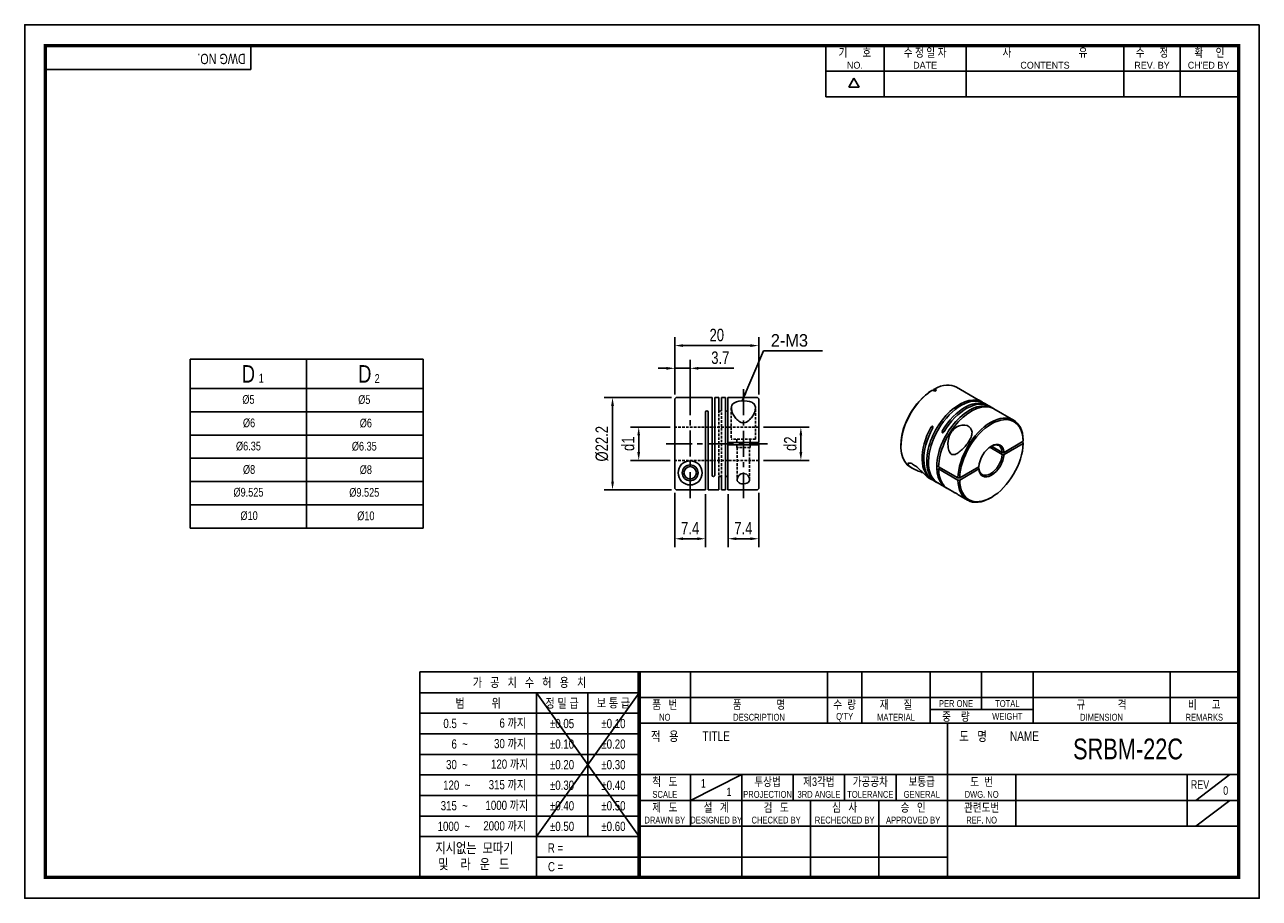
# Model space of a CAD drawing. Header units: millimetres. Extents: x 0 to 297, y 0 to 210.
import ezdxf
from ezdxf.enums import TextEntityAlignment as Align

# ---------------------------------------------------------------- set-up
doc = ezdxf.new("R2010")
doc.units = ezdxf.units.MM
doc.header["$LTSCALE"] = 5
for name, pattern in [('CENTER', [2, 1.25, -0.25, 0.25, -0.25]), ('CENTER2', [1.125, 0.75, -0.125, 0.125, -0.125]), ('DASHED', [0.75, 0.5, -0.25]), ('HIDDEN', [0.375, 0.25, -0.125]), ('HIDDEN2', [0.1875, 0.125, -0.0625]), ('PHANTOM2', [1.25, 0.625, -0.125, 0.125, -0.125, 0.125, -0.125])]:
    doc.linetypes.add(name, pattern=pattern)
doc.layers.get('0').update_dxf_attribs({"linetype": 'CONTINUOUS'})
doc.layers.get('Defpoints').update_dxf_attribs({"linetype": 'CONTINUOUS'})
for name, color, linetype in [('BM', 2, 'CONTINUOUS'), ('C', 1, 'CENTER2'), ('CT', 1, 'CENTER'), ('D', 7, 'CONTINUOUS'), ('DIM', 7, 'CONTINUOUS'), ('H', 3, 'HIDDEN'), ('HD', 4, 'DASHED'), ('P', 4, 'PHANTOM2')]:
    doc.layers.add(name, color=color, linetype=linetype)
doc.styles.get("Standard").update_dxf_attribs({"font": 'Gulim.ttf', "width": 0.8, "height": 3})
doc.dimstyles.new('LIM', dxfattribs={"dimtxt": 2, "dimasz": 2, "dimexe": 2, "dimexo": 1, "dimgap": 1, "dimtad": 1, "dimdec": 3, "dimzin": 9, "dimdsep": 46, "dimtxsty": 'Standard', "dimcen": 3, "dimclrd": 1, "dimclre": 1, "dimadec": 0, "dimazin": 0, "dimtfac": 1, "dimtdec": 3, "dimtmove": 0, "dimatfit": 3, "dimfxl": 0, "dimtolj": 1, "dimtzin": 0, "dimarcsym": 0})

# ---------------------------------------------------------------- blocks, each defined once
blk = doc.blocks.new('*D63')
at = {"layer": 'Defpoints', "color": 0}
for p in [(160.09, 127.4), (156.39, 120.07), (160.09, 120.37)]:
    blk.add_point(p, dxfattribs=at)
at = {"layer": 'DIM', "color": 1, "lineweight": -2}
for p, q in [((156.39, 121.07), (156.39, 129.4)), ((160.09, 121.37), (160.09, 129.4)), ((154.39, 127.4), (152.39, 127.4)), ((156.39, 127.4), (160.09, 127.4)), ((162.09, 127.4), (170.6, 127.4))]:
    blk.add_line(p, q, dxfattribs=at)
at = {"layer": 'DIM', "color": 1}
for points in [[(154.39, 127.73), (154.39, 127.06), (156.39, 127.4)], [(162.09, 127.73), (162.09, 127.06), (160.09, 127.4)]]:
    blk.add_solid(points, dxfattribs=at)
at = {"layer": 'DIM', "color": 0, "insert": (167.34, 129.94), "char_height": 3, "attachment_point": 5}
blk.add_mtext('\\A1;3.7', dxfattribs=at)
blk = doc.blocks.new('*D64')
at = {"layer": 'Defpoints', "color": 0}
for p in [(156.59, 120.37), (141.41, 98.17), (156.59, 98.17)]:
    blk.add_point(p, dxfattribs=at)
at = {"layer": 'DIM', "color": 1, "lineweight": -2}
for p, q in [((155.59, 120.37), (139.41, 120.37)), ((141.41, 118.37), (141.41, 100.17)), ((155.59, 98.17), (139.41, 98.17))]:
    blk.add_line(p, q, dxfattribs=at)
at = {"layer": 'DIM', "color": 1}
for points in [[(141.08, 118.37), (141.75, 118.37), (141.41, 120.37)], [(141.08, 100.17), (141.75, 100.17), (141.41, 98.17)]]:
    blk.add_solid(points, dxfattribs=at)
at = {"layer": 'DIM', "color": 0, "insert": (138.88, 109.27), "char_height": 3, "attachment_point": 5, "rotation": 90}
blk.add_mtext('\\A1;%%c22.2', dxfattribs=at)
blk = doc.blocks.new('*D65')
at = {"layer": 'Defpoints', "color": 0}
for p in [(147.71, 113.27), (156.29, 113.27), (156.29, 105.27)]:
    blk.add_point(p, dxfattribs=at)
at = {"layer": 'DIM', "color": 1, "lineweight": -2}
for p, q in [((155.29, 113.27), (145.71, 113.27)), ((147.71, 107.27), (147.71, 111.27)), ((155.29, 105.27), (145.71, 105.27))]:
    blk.add_line(p, q, dxfattribs=at)
at = {"layer": 'DIM', "color": 1}
for points in [[(147.37, 111.27), (148.04, 111.27), (147.71, 113.27)], [(147.37, 107.27), (148.04, 107.27), (147.71, 105.27)]]:
    blk.add_solid(points, dxfattribs=at)
at = {"layer": 'DIM', "color": 0, "insert": (145.16, 109.27), "char_height": 3, "attachment_point": 5, "rotation": 90}
blk.add_mtext('\\A1;d1', dxfattribs=at)
blk = doc.blocks.new('*D66')
at = {"layer": 'Defpoints', "color": 0}
for p in [(156.39, 98.47), (163.79, 98.17), (156.39, 86.43)]:
    blk.add_point(p, dxfattribs=at)
at = {"layer": 'DIM', "color": 1, "lineweight": -2}
for p, q in [((156.39, 97.47), (156.39, 84.43)), ((163.79, 97.17), (163.79, 84.43)), ((161.79, 86.43), (158.39, 86.43))]:
    blk.add_line(p, q, dxfattribs=at)
at = {"layer": 'DIM', "color": 1}
for points in [[(158.39, 86.77), (158.39, 86.1), (156.39, 86.43)], [(161.79, 86.77), (161.79, 86.1), (163.79, 86.43)]]:
    blk.add_solid(points, dxfattribs=at)
at = {"layer": 'DIM', "color": 0, "insert": (160.09, 88.98), "char_height": 3, "attachment_point": 5}
blk.add_mtext('\\A1;7.4', dxfattribs=at)
blk = doc.blocks.new('*D67')
at = {"layer": 'Defpoints', "color": 0}
for p in [(169.19, 98.17), (176.59, 98.47), (176.59, 86.43)]:
    blk.add_point(p, dxfattribs=at)
at = {"layer": 'DIM', "color": 1, "lineweight": -2}
for p, q in [((169.19, 97.17), (169.19, 84.43)), ((176.59, 97.47), (176.59, 84.43)), ((171.19, 86.43), (174.59, 86.43))]:
    blk.add_line(p, q, dxfattribs=at)
at = {"layer": 'DIM', "color": 1}
for points in [[(171.19, 86.77), (171.19, 86.1), (169.19, 86.43)], [(174.59, 86.77), (174.59, 86.1), (176.59, 86.43)]]:
    blk.add_solid(points, dxfattribs=at)
at = {"layer": 'DIM', "color": 0, "insert": (172.89, 88.98), "char_height": 3, "attachment_point": 5}
blk.add_mtext('\\A1;7.4', dxfattribs=at)
blk = doc.blocks.new('*D68')
at = {"layer": 'Defpoints', "color": 0}
for p in [(176.69, 113.27), (186.72, 113.27), (176.69, 105.27)]:
    blk.add_point(p, dxfattribs=at)
at = {"layer": 'DIM', "color": 1, "lineweight": -2}
for p, q in [((177.69, 113.27), (188.72, 113.27)), ((186.72, 107.27), (186.72, 111.27)), ((177.69, 105.27), (188.72, 105.27))]:
    blk.add_line(p, q, dxfattribs=at)
at = {"layer": 'DIM', "color": 1}
for points in [[(186.38, 111.27), (187.05, 111.27), (186.72, 113.27)], [(186.38, 107.27), (187.05, 107.27), (186.72, 105.27)]]:
    blk.add_solid(points, dxfattribs=at)
at = {"layer": 'DIM', "color": 0, "insert": (184.18, 109.27), "char_height": 3, "attachment_point": 5, "rotation": 90}
blk.add_mtext('\\A1;d2', dxfattribs=at)
blk = doc.blocks.new('*D69')
at = {"layer": 'Defpoints', "color": 0}
for p in [(156.39, 132.86), (156.39, 120.07), (176.59, 120.07)]:
    blk.add_point(p, dxfattribs=at)
at = {"layer": 'DIM', "color": 1, "lineweight": -2}
for p, q in [((156.39, 121.07), (156.39, 134.86)), ((176.59, 121.07), (176.59, 134.86)), ((174.59, 132.86), (158.39, 132.86))]:
    blk.add_line(p, q, dxfattribs=at)
at = {"layer": 'DIM', "color": 1}
for points in [[(158.39, 133.19), (158.39, 132.53), (156.39, 132.86)], [(174.59, 133.19), (174.59, 132.53), (176.59, 132.86)]]:
    blk.add_solid(points, dxfattribs=at)
at = {"layer": 'DIM', "color": 0, "insert": (166.49, 135.4), "char_height": 3, "attachment_point": 5}
blk.add_mtext('\\A1;20', dxfattribs=at)

msp = doc.modelspace()

# ---------------------------------------------------------------- linework, layer by layer
for p, q in [((54.437, 199.2323), (54.437, 205)), ((192.7139, 192.6407), (192.7139, 205)), ((206.7211, 192.6407), (206.7211, 205)), ((226.4959, 192.6407), (226.4959, 205)), ((264.3976, 192.6407), (264.3976, 205)), ((277.9928, 192.6407), (277.9928, 205)), ((54.437, 199.2323), (5, 199.2323)), ((192.7139, 198.8204), (291.588, 198.8204)), ((198.2565, 194.9765), (199.4924, 197.1172)), ((200.7283, 194.9765), (199.4924, 197.1172)), ((200.7283, 194.9765), (198.2565, 194.9765)), ((192.7139, 192.6407), (291.588, 192.6407)), ((39.8204, 129.5616), (39.8204, 88.9616)), ((39.8204, 129.5616), (95.8204, 129.5616)), ((95.8204, 129.5616), (95.8204, 88.9616)), ((39.8204, 88.9616), (95.8204, 88.9616)), ((95.0758, 54.437), (95.0758, 5)), ((147.8086, 54.437), (95.0758, 54.437)), ((292, 54.437), (147.8086, 54.437)), ((147.8086, 54.437), (147.8086, 5)), ((160.1679, 54.437), (160.1679, 42.0778)), ((193.1259, 54.437), (193.1259, 42.0778)), ((201.3654, 54.437), (201.3654, 42.0778)), ((217.8444, 54.437), (217.8444, 42.0778)), ((230.2037, 54.437), (230.2037, 45.3736)), ((242.563, 54.437), (242.563, 42.0778)), ((275.521, 54.437), (275.521, 42.0778)), ((147.8086, 49.4295), (95.0758, 49.4295)), ((147.8086, 49.4295), (123.0901, 14.8235)), ((123.0901, 49.4295), (147.8086, 14.8235)), ((123.0901, 49.4295), (123.0901, 5)), ((135.4493, 49.4295), (135.4493, 14.8235)), ((147.8086, 48.2574), (292, 48.2574)), ((217.8444, 45.3736), (242.563, 45.3736)), ((147.8086, 44.4858), (95.0758, 44.4858)), ((147.8086, 42.0778), (292, 42.0778)), ((221.9642, 5), (221.9642, 42.0778)), ((147.8086, 39.5421), (95.0758, 39.5421)), ((147.8086, 34.5984), (95.0758, 34.5984)), ((147.8086, 29.7185), (292, 29.7185)), ((160.1679, 23.5389), (172.5271, 29.7185)), ((160.1679, 29.7185), (160.1679, 17.3593)), ((172.5271, 29.7185), (172.5271, 5)), ((184.8864, 29.7185), (184.8864, 23.5389)), ((197.2457, 29.7185), (197.2457, 23.5389)), ((209.6049, 29.7185), (209.6049, 23.5389)), ((238.4432, 29.7185), (238.4432, 17.3593)), ((279.6407, 29.7185), (279.6407, 17.3593)), ((281.7006, 23.5389), (289.9401, 29.7185)), ((147.8086, 29.6547), (95.0758, 29.6547)), ((147.8086, 24.711), (95.0758, 24.711)), ((147.8086, 23.5389), (221.9642, 23.5389)), ((189.0061, 23.5389), (189.0061, 5)), ((205.4852, 23.5389), (205.4852, 5)), ((221.9642, 23.5389), (292, 23.5389)), ((281.7006, 17.3593), (289.9401, 23.5389)), ((147.8086, 19.7673), (95.0758, 19.7673)), ((147.8086, 17.3593), (292, 17.3593)), ((147.8086, 14.8235), (95.0758, 14.8235)), ((147.8086, 9.8798), (123.0901, 9.8798)), ((147.8086, 9.8798), (221.9642, 9.8798))]:
    msp.add_line(p, q)
at = {"color": 4}
for p, q in [((67.8204, 129.5616), (67.8204, 88.9616)), ((39.8204, 122.5616), (95.8204, 122.5616))]:
    msp.add_line(p, q, dxfattribs=at)
at = {"color": 1}
for p, q in [((39.8204, 116.9616), (95.8204, 116.9616)), ((39.8204, 111.3616), (95.8204, 111.3616)), ((39.8204, 105.7616), (95.8204, 105.7616)), ((39.8204, 100.1616), (95.8204, 100.1616)), ((39.8204, 94.5616), (95.8204, 94.5616))]:
    msp.add_line(p, q, dxfattribs=at)
msp.add_lwpolyline([(297, 210), (0, 210), (0, 0), (297, 0)], close=True)
msp.add_lwpolyline([(292, 205, 0.8, 0.8, 0), (5, 205, 0.8, 0.8, 0), (5, 5, 0.8, 0.8, 0), (292, 5, 0.8, 0.8, 0)], format="xyseb", close=True)
at = {"const_width": 0.824}
msp.add_lwpolyline([(147.8086, 5), (147.8086, 54.437)], dxfattribs=at)
at = {"layer": 'BM', "linetype": 'Continuous'}
for p, q in [((218.2038, 122.0567), (218.416, 122.1793)), ((218.913, 121.8923), (218.416, 122.1793)), ((218.8402, 122.4242), (218.6281, 122.3017)), ((218.6281, 122.0568), (218.6281, 122.3017)), ((219.3373, 122.1373), (218.8402, 122.4242)), ((218.913, 121.8923), (219.3373, 122.1373)), ((229.3662, 119.8595), (224.1781, 122.8548)), ((156.3874, 98.4746), (156.3874, 120.0665)), ((157.2903, 120.3665), (156.6874, 120.3665)), ((165.3874, 120.3706), (157.2903, 120.3706)), ((165.3874, 120.3706), (165.3874, 101.6706)), ((165.9874, 120.3706), (165.9874, 101.6706)), ((166.9874, 120.3706), (165.9874, 120.3706)), ((166.9874, 117.3607), (166.9874, 120.3706)), ((167.5874, 117.3607), (167.5874, 120.3706)), ((168.5874, 120.3706), (167.5874, 120.3706)), ((168.5874, 120.3706), (168.5874, 98.1706)), ((169.1874, 120.3706), (169.1874, 109.5706)), ((176.2874, 120.3706), (169.1874, 120.3706)), ((176.5874, 120.0706), (176.2874, 120.3706)), ((176.5874, 109.5706), (176.5874, 120.0706)), ((230.4006, 119.2623), (229.5957, 119.7269)), ((231.6734, 118.5274), (230.8249, 119.0173)), ((163.7874, 98.1746), (163.7874, 116.8706)), ((164.3874, 98.1706), (164.3874, 116.8706)), ((232.9026, 117.8178), (232.0977, 118.2825)), ((232.6288, 117.9078), (232.6288, 117.9696)), ((237.896, 114.9348), (233.1321, 117.6852)), ((218.4178, 113.4471), (217.9987, 113.2052)), ((220.7494, 112.4174), (220.7494, 111.9335)), ((240.192, 110.0968), (240.1919, 109.8518)), ((176.3874, 109.5706), (169.1874, 109.5706)), ((169.1874, 108.9706), (169.1874, 109.5706)), ((169.1874, 108.9706), (169.1874, 98.1706)), ((176.3874, 108.9706), (169.1874, 108.9706)), ((176.5874, 109.5706), (176.3874, 109.5706)), ((176.3874, 108.9706), (176.5874, 108.9706)), ((176.5874, 108.9706), (176.5874, 98.4706)), ((210.7792, 108.9553), (210.7792, 108.7104)), ((235.1664, 106.7054), (232.153, 108.4452)), ((235.1664, 107.1953), (232.5581, 108.7012)), ((235.5912, 107.1956), (235.1664, 107.1953)), ((235.5912, 107.1956), (240.1919, 109.8518)), ((235.5912, 106.7057), (240.1919, 109.3619)), ((239.9798, 109.7294), (240.192, 109.6069)), ((240.1919, 109.3619), (240.192, 109.6069)), ((235.1664, 106.7054), (235.5912, 106.7057)), ((166.9874, 98.1706), (166.9874, 101.1804)), ((167.5874, 98.1706), (167.5874, 101.1804)), ((213.0781, 103.6291), (213.5225, 103.3725)), ((217.4405, 101.1104), (218.1693, 100.6897)), ((224.4999, 101.037), (219.833, 103.7314)), ((220.2573, 103.4865), (219.833, 103.2415)), ((224.4999, 100.5471), (219.833, 103.2415)), ((224.9243, 101.037), (224.4999, 101.037)), ((224.9243, 101.037), (229.5249, 103.6932)), ((224.9243, 100.5471), (229.5249, 103.2033)), ((229.3134, 103.5711), (229.5255, 103.4486)), ((229.5249, 103.2033), (229.5255, 103.4486)), ((156.6874, 98.1746), (156.3874, 98.4746)), ((156.6874, 98.1746), (163.7874, 98.1746)), ((164.3874, 98.1706), (166.9874, 98.1706)), ((167.5874, 98.1706), (168.5874, 98.1706)), ((169.1874, 98.1706), (176.2874, 98.1706)), ((176.2874, 98.1706), (176.5874, 98.4706)), ((218.5935, 100.4447), (219.3976, 99.9805)), ((219.13, 100.1412), (219.1835, 100.1721)), ((219.6271, 99.848), (220.6712, 99.2452)), ((220.9007, 99.1127), (221.7048, 98.6484)), ((222.1291, 98.4035), (223.5233, 97.5985)), ((224.4999, 100.5471), (224.9243, 100.5471)), ((225.266, 96.5924), (226.796, 95.7091)), ((232.346, 96.2588), (232.5581, 96.3813))]:
    msp.add_line(p, q, dxfattribs=at)
for radius in [2.9, 1.9, 1.5]:
    msp.add_circle((160.0874, 102.2706), radius, dxfattribs=at)
for centre, radius, start, end in [((164.0874, 116.8706), 0.3, 0, 180), ((167.2874, 117.3685), 0.3001, 181.491845, 358.508155), ((168.8874, 117.3685), 0.3001, 181.491845, 358.508155), ((165.6874, 101.6706), 0.3, 180, 0), ((167.2874, 101.1726), 0.3001, 1.491845, 178.508155), ((168.8874, 101.1726), 0.3001, 1.491845, 178.508155)]:
    msp.add_arc(centre, radius, start, end, dxfattribs=at)
for centre, major_axis, start_param, end_param in [((218.6281, 113.242), (5.55, 9.6129), 0.81242848, 3.14159265), ((218.416, 113.3644), (5.4, 9.3531), 0.81317951, 2.35619449), ((218.6281, 113.242), (-5.55, -9.6129), 3.14159265, 3.8999605), ((224.8506, 109.6494), (-5.55, -9.6129), 3.10336135, 6.25195813), ((225.2749, 109.4044), (-5.55, -9.6129), 3.14159265, 6.25195813), ((227.2548, 108.2613), (5.55, 9.6129), 0.03122718, 3.17982395), ((227.6791, 108.0164), (5.55, 9.6129), 0.03122718, 2.32916417), ((226.1234, 108.9145), (-5.55, -9.6129), 3.10336135, 4.6811618), ((226.5477, 108.6696), (-5.55, -9.6129), 3.14159265, 4.6811618), ((232.346, 105.3219), (-5.55, -9.6129), 2.38322481, 5.47075683), ((232.5581, 105.1995), (-5.4, -9.3531), 2.38397584, 5.47000579), ((224.1435, 110.0576), (5.55, 9.6129), 1.60202351, 3.14159265), ((223.7193, 110.3026), (5.55, 9.6129), 1.60202351, 3.17982395), ((232.5581, 105.1995), (5.4, 9.3531), 2.38397584, 5.47000579), ((232.5581, 105.1995), (-2.15, -3.7239), 2.42601866, 5.42796298), ((246.157, 90.4747), (-34.25, 0), 5.11769507, 5.12818314), ((232.346, 105.3219), (-2, -3.4641), 2.43126498, 3.89016065), ((232.5581, 105.1995), (2.15, 3.7239), 2.42601866, 5.42796298), ((232.346, 105.3219), (2, 3.4641), 2.43126498, 5.42271665), ((227.6791, 108.0164), (5.55, 9.6129), 2.38322481, 3.14159265), ((232.346, 105.3219), (5.55, 9.6129), 2.38322481, 3.92699082)]:
    msp.add_ellipse(centre, major_axis=major_axis, ratio=0.57735027, start_param=start_param, end_param=end_param, dxfattribs=at)
for points, knots in [([(175.7874, 117.8851), (175.7874, 118.1724), (175.725, 118.4299), (175.4337, 118.8885), (175.2037, 119.0811), (174.2744, 119.52), (173.328, 119.6292), (171.5242, 119.5125), (170.7555, 119.2777), (169.96, 118.4521), (169.9132, 117.8858), (170.2326, 116.6472), (170.581, 115.9762), (171.3551, 115.05), (171.663, 114.7451), (172.2378, 114.4212), (172.448, 114.3389), (172.8987, 114.2733), (173.1321, 114.2953), (173.7775, 114.4961), (174.1295, 114.7793), (174.7104, 115.3689), (174.9511, 115.6939), (175.5434, 116.6579), (175.7874, 117.3105), (175.7874, 117.8851)], [0, 0, 0, 0, 0.0625, 0.0625, 0.125, 0.125, 0.25, 0.25, 0.375, 0.375, 0.5, 0.5, 0.625, 0.625, 0.6875, 0.6875, 0.71875, 0.71875, 0.75, 0.75, 0.8125, 0.8125, 0.875, 0.875, 1, 1, 1, 1]), ([(229.445, 119.8137), (229.4262, 119.8246), (229.4098, 119.8341), (229.397, 119.8415), (229.3843, 119.8489), (229.3748, 119.8544), (229.3685, 119.8582)], [0.50004891, 0.50004891, 0.50004891, 0.50004891, 0.5706033, 0.5706033, 0.5706033, 0.640546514, 0.640546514, 0.640546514, 0.640546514]), ([(229.5962, 119.7267), (229.5834, 119.7341), (229.5706, 119.7415), (229.5578, 119.7488), (229.5346, 119.7622), (229.511, 119.7757), (229.4892, 119.7882), (229.4736, 119.7972), (229.4586, 119.8059), (229.445, 119.8137)], [0.339728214, 0.339728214, 0.339728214, 0.339728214, 0.37884411, 0.37884411, 0.37884411, 0.449663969, 0.449663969, 0.449663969, 0.50004891, 0.50004891, 0.50004891, 0.50004891]), ([(232.6288, 117.9696), (232.6609, 117.9533), (232.7005, 117.932), (232.7451, 117.9073), (232.7783, 117.8888), (232.8152, 117.868), (232.8538, 117.8458), (232.8818, 117.8298), (232.9113, 117.8127), (232.9405, 117.7958), (232.9637, 117.7824), (232.9871, 117.7688), (233.0089, 117.7561), (233.0245, 117.7471), (233.0395, 117.7384), (233.0531, 117.7306), (233.0719, 117.7197), (233.0883, 117.7103), (233.1011, 117.7029)], [0, 0, 0, 0, 0.165983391, 0.165983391, 0.165983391, 0.289537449, 0.289537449, 0.289537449, 0.37884411, 0.37884411, 0.37884411, 0.449663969, 0.449663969, 0.449663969, 0.50004891, 0.50004891, 0.50004891, 0.5706033, 0.5706033, 0.5706033, 0.5706033]), ([(233.1406, 117.6801), (233.1385, 117.681), (233.1278, 117.6865), (233.111, 117.6951), (233.0963, 117.7026), (233.0766, 117.7127), (233.0531, 117.7246)], [0.740625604, 0.740625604, 0.740625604, 0.740625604, 0.878929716, 0.878929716, 0.878929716, 1, 1, 1, 1]), ([(217.9987, 113.2052), (218.0288, 113.2596), (218.0671, 113.3106), (218.1107, 113.3532), (218.1434, 113.3849), (218.1799, 113.4128), (218.2183, 113.4331), (218.2462, 113.4478), (218.2758, 113.4588), (218.305, 113.4638), (218.3282, 113.4678), (218.3517, 113.4681), (218.3736, 113.4637)], [0, 0, 0, 0, 0.165983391, 0.165983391, 0.165983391, 0.289537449, 0.289537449, 0.289537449, 0.37884411, 0.37884411, 0.37884411, 0.449663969, 0.449663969, 0.449663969, 0.449663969]), ([(218.4178, 113.4471), (218.4366, 113.4363), (218.453, 113.4207), (218.4658, 113.4023), (218.4785, 113.384), (218.4879, 113.3625), (218.4943, 113.3397), (218.5034, 113.3073), (218.5065, 113.2715), (218.5052, 113.2357), (218.5034, 113.1862), (218.4933, 113.135), (218.4775, 113.0859), (218.4636, 113.0427), (218.4451, 113.0002), (218.4229, 112.9602)], [0.50004891, 0.50004891, 0.50004891, 0.50004891, 0.5706033, 0.5706033, 0.5706033, 0.640546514, 0.640546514, 0.640546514, 0.740625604, 0.740625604, 0.740625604, 0.878929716, 0.878929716, 0.878929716, 1, 1, 1, 1]), ([(227.0427, 109.7021), (227.2927, 110.081), (227.5041, 110.4642), (227.8123, 111.2544), (227.9005, 111.6505), (227.8731, 112.7518), (227.4308, 113.3583), (225.9499, 113.8808), (224.9889, 113.762), (223.423, 112.8333), (222.8495, 112.078), (222.1658, 110.4111), (222.0344, 109.5029), (222.1522, 108.1827), (222.246, 107.7364), (222.5292, 107.1662), (222.6481, 106.996), (222.9432, 106.7449), (223.116, 106.672), (223.6457, 106.6148), (224.0016, 106.7641), (224.6681, 107.156), (224.9934, 107.4127), (225.9338, 108.2591), (226.5426, 108.9442), (227.0427, 109.7021)], [0, 0, 0, 0, 0.0625, 0.0625, 0.125, 0.125, 0.25, 0.25, 0.375, 0.375, 0.5, 0.5, 0.625, 0.625, 0.6875, 0.6875, 0.71875, 0.71875, 0.75, 0.75, 0.8125, 0.8125, 0.875, 0.875, 1, 1, 1, 1]), ([(220.7935, 111.9169), (220.778, 111.9201), (220.763, 111.9256), (220.7494, 111.9335), (220.7306, 111.9443), (220.7141, 111.9599), (220.7013, 111.9784), (220.6886, 111.9967), (220.679, 112.0183), (220.6726, 112.041), (220.6635, 112.0734), (220.6604, 112.1092), (220.6619, 112.1449), (220.664, 112.1942), (220.6747, 112.2451), (220.6914, 112.2937), (220.7062, 112.3364), (220.7258, 112.3782), (220.7494, 112.4174)], [0.449663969, 0.449663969, 0.449663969, 0.449663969, 0.50004891, 0.50004891, 0.50004891, 0.5706033, 0.5706033, 0.5706033, 0.640546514, 0.640546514, 0.640546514, 0.740625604, 0.740625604, 0.740625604, 0.878929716, 0.878929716, 0.878929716, 1, 1, 1, 1]), ([(221.1737, 112.1724), (221.1416, 112.1191), (221.1019, 112.0689), (221.0574, 112.0269), (221.0241, 111.9955), (220.9873, 111.9678), (220.9487, 111.9476), (220.9207, 111.9329), (220.8912, 111.9219), (220.862, 111.9169), (220.8388, 111.9128), (220.8153, 111.9126), (220.7935, 111.9169)], [0, 0, 0, 0, 0.165983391, 0.165983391, 0.165983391, 0.289537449, 0.289537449, 0.289537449, 0.37884411, 0.37884411, 0.37884411, 0.449663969, 0.449663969, 0.449663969, 0.449663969]), ([(217.4436, 101.1087), (217.4195, 101.1226), (217.3948, 101.1375), (217.0446, 101.3604), (216.6122, 101.7712), (215.7576, 102.6258), (215.4434, 102.9408), (214.7769, 103.5507), (214.425, 103.8427), (213.7538, 104.3031), (213.4309, 104.4733), (212.8992, 104.651), (212.6937, 104.6588), (212.3422, 104.4944), (212.4833, 104.1488), (212.8903, 103.8055)], [0.490278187, 0.490278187, 0.490278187, 0.490278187, 0.5, 0.5, 0.625, 0.625, 0.6875, 0.6875, 0.75, 0.75, 0.8125, 0.8125, 0.875, 0.875, 1, 1, 1, 1]), ([(174.3874, 100.656), (174.3874, 100.9445), (174.2676, 101.2523), (173.8154, 101.8125), (173.447, 102.0887), (172.769, 102.1467), (172.5348, 102.0988), (172.1454, 101.9223), (171.9823, 101.798), (171.5853, 101.3941), (171.4345, 101.0829), (171.3585, 100.5027), (171.4398, 100.2212), (171.9103, 99.7947), (172.3167, 99.6513), (173.2309, 99.6116), (173.6846, 99.7169), (174.2605, 100.1014), (174.3874, 100.3675), (174.3874, 100.656)], [0, 0, 0, 0, 0.125, 0.125, 0.25, 0.25, 0.3125, 0.3125, 0.375, 0.375, 0.5, 0.5, 0.625, 0.625, 0.75, 0.75, 0.875, 0.875, 1, 1, 1, 1]), ([(212.8903, 103.8055), (213.2972, 103.4622), (213.929, 103.1262), (215.0336, 102.6742), (215.4322, 102.53), (215.9248, 102.3565), (216.0032, 102.329), (216.0823, 102.3013)], [0, 0, 0, 0, 0.125, 0.125, 0.1875, 0.1875, 0.199135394, 0.199135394, 0.199135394, 0.199135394]), ([(219.6198, 99.8523), (219.6117, 99.857), (219.6002, 99.8637), (219.5855, 99.8722), (219.575, 99.8783), (219.5627, 99.8855), (219.5491, 99.8933), (219.5303, 99.9041), (219.5086, 99.9167), (219.4862, 99.9295), (219.464, 99.9423), (219.4405, 99.9558), (219.4176, 99.969), (219.385, 99.9878), (219.3525, 100.0066), (219.3222, 100.0242), (219.2806, 100.0486), (219.2419, 100.0716), (219.2082, 100.0921), (219.1786, 100.1102), (219.1522, 100.1268), (219.13, 100.1412)], [0.37884411, 0.37884411, 0.37884411, 0.37884411, 0.449663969, 0.449663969, 0.449663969, 0.50004891, 0.50004891, 0.50004891, 0.5706033, 0.5706033, 0.5706033, 0.640546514, 0.640546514, 0.640546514, 0.740625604, 0.740625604, 0.740625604, 0.878929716, 0.878929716, 0.878929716, 1, 1, 1, 1]), ([(220.6679, 99.2471), (220.6705, 99.2456), (220.674, 99.2436), (220.6785, 99.241), (220.6867, 99.2363), (220.6983, 99.2297), (220.713, 99.2213)], [0.339728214, 0.339728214, 0.339728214, 0.339728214, 0.37884411, 0.37884411, 0.37884411, 0.449663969, 0.449663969, 0.449663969, 0.449663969]), ([(220.713, 99.2213), (220.7235, 99.2152), (220.7359, 99.2081), (220.7494, 99.2003), (220.7682, 99.1894), (220.7899, 99.1769), (220.8123, 99.1639), (220.8345, 99.151), (220.8578, 99.1375), (220.8807, 99.1242)], [0.449663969, 0.449663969, 0.449663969, 0.449663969, 0.50004891, 0.50004891, 0.50004891, 0.5706033, 0.5706033, 0.5706033, 0.640546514, 0.640546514, 0.640546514, 0.640546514]), ([(225.2663, 96.5923), (225.2217, 96.618), (225.1765, 96.6445), (224.7782, 96.8816), (224.3528, 97.1622), (223.8389, 97.4665), (223.7012, 97.5392), (223.5338, 97.6164), (223.4964, 97.6265), (223.4922, 97.622), (223.492, 97.6217), (223.492, 97.6213)], [0.108752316, 0.108752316, 0.108752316, 0.108752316, 0.125, 0.125, 0.25, 0.25, 0.3125, 0.3125, 0.375, 0.375, 0.378835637, 0.378835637, 0.378835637, 0.378835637]), ([(223.5162, 97.603), (223.561, 97.5774), (223.6667, 97.5296), (223.8238, 97.4705), (223.8264, 97.4695), (223.8291, 97.4685)], [0.4105962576, 0.4105962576, 0.4105962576, 0.4105962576, 0.5, 0.5, 0.5015289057, 0.5015289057, 0.5015289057, 0.5015289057])]:
    msp.add_open_spline(points, degree=3, knots=knots, dxfattribs=at)
for points in [[(229.3685, 119.8582), (229.3666, 119.8593), (229.3649, 119.8602), (229.3635, 119.861)], [(233.1011, 117.7029), (233.1139, 117.6956), (233.1234, 117.6902), (233.1298, 117.6865)], [(233.1348, 117.6837), (233.1401, 117.6806), (233.1418, 117.6796), (233.1406, 117.6801)], [(218.3736, 113.4637), (218.3892, 113.4605), (218.4042, 113.4549), (218.4178, 113.4471)], [(219.5543, 99.8963), (219.5845, 99.8766), (219.6081, 99.8613), (219.6222, 99.8522)], [(219.6222, 99.8522), (219.6328, 99.8453), (219.6384, 99.8417), (219.6366, 99.8426)], [(219.6366, 99.8426), (219.6358, 99.843), (219.6339, 99.8441), (219.6305, 99.8461)], [(220.8807, 99.1242), (220.8875, 99.1203), (220.8943, 99.1164), (220.9011, 99.1124)]]:
    msp.add_open_spline(points, degree=3, dxfattribs=at)
at = {"layer": 'C'}
msp.add_line((147.8086, 49.4295), (147.8086, 49.3961), dxfattribs=at)
at = {"layer": 'CT'}
for p, q in [((160.0874, 96.1746), (160.0874, 122.3706)), ((172.8874, 122.3706), (172.8874, 96.1746)), ((154.2874, 109.2706), (178.6874, 109.2706))]:
    msp.add_line(p, q, dxfattribs=at)
at = {"layer": 'D', "color": 2}
msp.add_line((156.6874, 120.3665), (156.3874, 120.0665), dxfattribs=at)
at = {"layer": 'H'}
msp.add_line((147.8086, 49.3128), (147.8086, 49.2711), dxfattribs=at)
at = {"layer": 'HD', "linetype": 'HIDDEN2'}
for p, q in [((166.9874, 117.3607), (166.9874, 101.1804)), ((167.5874, 101.1804), (167.5874, 117.3763)), ((169.9874, 117.8815), (169.9874, 110.3706)), ((175.7874, 110.3706), (175.7874, 117.8851)), ((156.2874, 113.2706), (176.6874, 113.2706)), ((175.7874, 110.3706), (169.9874, 110.3706)), ((171.2874, 110.3706), (171.2874, 109.5706)), ((174.4874, 109.5706), (174.4874, 110.3706)), ((171.2874, 108.9706), (171.2874, 108.3706)), ((174.4874, 108.3706), (171.2874, 108.3706)), ((171.3874, 108.3706), (171.3874, 100.657)), ((174.3874, 100.656), (174.3874, 108.3706)), ((174.4874, 108.3706), (174.4874, 108.9706)), ((156.2874, 105.2705), (176.6874, 105.2705))]:
    msp.add_line(p, q, dxfattribs=at)
at = {"layer": 'P'}
msp.add_line((147.8086, 49.221), (147.8086, 49.1627), dxfattribs=at)

# ---------------------------------------------------------------- texts
at = {"color": 0}
for s, insert, char_height, width, attachment_point in [('D', (53.8204, 126.0616), 4.2, 28, 5), ('D', (81.8204, 126.0616), 4.2, 28, 5), ('1', (56.3162, 126.0865), 2.1, 6.3, 1), ('2', (84.1866, 126.006), 2.1, 3.36, 1), ('%%c5', (53.8294, 119.8817), 2.1, 28, 5), ('%%c5', (81.6945, 119.8468), 2.1, 28, 5), ('%%c6', (53.9764, 114.2474), 2.1, 28, 5), ('%%c6', (82.069, 114.208), 2.1, 28, 5), ('%%C6.35', (53.8294, 108.6725), 2.1, 28, 5), ('%%C6.35', (81.6945, 108.6376), 2.1, 28, 5), ('%%C8', (53.9764, 103.0382), 2.1, 28, 5), ('%%C8', (82.069, 102.9988), 2.1, 28, 5), ('%%C9.525', (53.8294, 97.5755), 2.1, 28, 5), ('%%C9.525', (81.6945, 97.5405), 2.1, 28, 5), ('%%C10', (53.9764, 91.9411), 2.1, 28, 5), ('%%C10', (82.069, 91.9017), 2.1, 28, 5)]:
    msp.add_mtext(s, dxfattribs=dict(at, insert=insert, char_height=char_height, width=width, attachment_point=attachment_point))
at = {"layer": 'D', "width": 0.8}
for s, height, p in [('확     인', 2.05988, (284.9964, 203.3521)), ('기      호', 2.05988, (199.7175, 203.3521)), ('수 정 일 자', 2.05988, (216.6085, 203.3521)), ('사                           유', 2.059877, (245.4468, 203.3521)), ('수      정', 2.05988, (271.1952, 203.3521)), ('가   공   치   수   허   용   치', 2.224667, (121.4422, 51.9333)), ('범          위', 2.224667, (109.0829, 46.9576)), ('정 밀 급', 2.22467, (129.2697, 46.9576)), ('보 통 급', 2.22467, (141.629, 46.9576)), ('품   번', 2.05988, (153.9882, 46.6095)), ('품              명', 2.059877, (176.6469, 46.6095)), ('수  량', 2.05988, (197.2457, 46.6095)), ('재      질', 2.05988, (209.6049, 46.6095)), ('PER ONE', 1.6479, (224.0241, 46.8155)), ('TOTAL', 1.6479, (236.3833, 46.8155)), ('규             격', 2.059877, (259.042, 46.6095)), ('비      고', 2.05988, (283.7605, 46.6095)), ('NO', 1.6479, (153.9882, 43.5197)), ('DESCRIPTION', 1.647902, (176.6469, 43.5197)), ("Q'TY", 1.6479, (197.2457, 43.5197)), ('MATERIAL', 1.6479, (209.6049, 43.5197)), ('중    량', 2.05988, (224.0241, 43.7257)), ('WEIGHT', 1.6479, (236.3833, 43.7257)), ('DIMENSION', 1.6479, (259.042, 43.5197)), ('REMARKS', 1.6479, (283.7605, 43.5197)), ('%%p0.05', 2.22467, (129.2697, 42.0139)), ('%%p0.10', 2.22467, (141.629, 42.0139)), ('%%p0.10', 2.22467, (129.2697, 37.0702)), ('%%p0.20', 2.22467, (141.629, 37.0702)), ('적   용', 2.30706, (153.9882, 38.988)), ('TITLE', 2.30706, (166.3475, 38.988)), ('도   명', 2.30706, (228.1438, 38.988)), ('NAME', 2.30706, (240.5031, 38.988)), ('SRBM-22C', 5, (265.4275, 35.8982)), ('%%p0.20', 2.22467, (129.2697, 32.1265)), ('%%p0.30', 2.22467, (141.629, 32.1265)), ('%%p0.30', 2.22467, (129.2697, 27.1828)), ('%%p0.40', 2.22467, (141.629, 27.1828)), ('척   도', 2.05988, (153.9882, 28.0706)), ('1', 2.0599, (163.2577, 27.6586)), ('1', 2.0599, (169.4373, 25.5988)), ('투상법', 2.05988, (178.7068, 28.0706)), ('제3각법', 2.05988, (191.066, 28.0706)), ('가공공차', 2.05988, (203.4253, 28.0706)), ('보통급', 2.05988, (215.7845, 28.0706)), ('도  번', 2.05988, (230.2037, 28.0706)), ('REV', 2.05988, (282.7306, 27.3497)), ('0', 2.0599, (288.9102, 25.9078)), ('%%p0.40', 2.22467, (129.2697, 22.2391)), ('%%p0.50', 2.22467, (141.629, 22.2391)), ('SCALE', 1.6479, (153.9882, 24.9808)), ('PROJECTION', 1.6479, (178.7068, 24.9808)), ('3RD ANGLE', 1.6479, (191.066, 24.9808)), ('TOLERANCE', 1.6479, (203.4253, 24.9808)), ('GENERAL', 1.6479, (215.7845, 24.9808)), ('DWG. NO', 1.6479, (230.2037, 24.9808)), ('제   도', 2.05988, (153.9882, 21.891)), ('설   계', 2.05988, (166.3475, 21.891)), ('검   도', 2.05988, (180.7666, 21.891)), ('심   사', 2.05988, (197.2457, 21.891)), ('승   인', 2.05988, (213.7247, 21.891)), ('관련도번', 2.05988, (230.2037, 21.891)), ('%%p0.50', 2.22467, (129.2697, 17.2954)), ('%%p0.60', 2.22467, (141.629, 17.2954)), ('REF. NO', 1.6479, (230.2037, 18.8012))]:
    msp.add_text(s, height=height, dxfattribs=at).set_placement(p, align=Align.MIDDLE)
msp.add_text('DWG NO.', height=2.47185, rotation=180, dxfattribs=at).set_placement((53.1681, 203.0007))
at = {"layer": 'D'}
for s, p in [('NO.', (199.7175, 200.2623)), ('DATE', (216.6085, 200.2623)), ('CONTENTS', (245.4468, 200.2623)), ('REV. BY', (271.1952, 200.2623)), ("CH'ED BY", (284.7904, 200.2623))]:
    msp.add_text(s, height=1.6479, dxfattribs=at).set_placement(p, align=Align.MIDDLE)
at = {"layer": 'D', "width": 0.8}
for s, height, p in [('DRAWN BY', 1.6479, (153.9882, 17.9772)), ('DESIGNED BY', 1.647902, (166.3475, 17.9772)), ('CHECKED BY', 1.6479, (180.7666, 17.9772)), ('RECHECKED BY', 1.647902, (197.2457, 17.9772)), ('APPROVED BY', 1.647902, (213.7247, 17.9772))]:
    msp.add_text(s, height=height, dxfattribs=at).set_placement(p, align=Align.CENTER)
at = {"layer": 'D', "linetype": 'ByBlock', "width": 0.8}
for s, height, p in [('지시없는  모따기', 2.47185, (98.783, 10.8675)), ('및    라   운   드', 2.471852, (99.4623, 6.9968))]:
    msp.add_text(s, height=height, dxfattribs=at).set_placement(p)
at = {"layer": 'D', "width": 0.8}
for s, p in [('R = ', (125.8389, 10.9999)), ('C = ', (125.878, 6.4776))]:
    msp.add_text(s, height=2.22467, dxfattribs=at).set_placement(p)
at = {"layer": 'D', "char_height": 2.22467, "attachment_point": 6}
for s, insert, width in [('0.5  ~', (106.6111, 42.0139), 8.231062), ('6 까지', (120.6182, 42.0139), 9.803532), ('30 까지', (120.6182, 37.0702), 9.803491), ('6  ~', (106.6111, 37.0702), 8.231022), ('30  ~', (106.6111, 32.1265), 8.231022), ('120 까지', (121.1758, 32.1265), 12.652424), ('120  ~', (107.1976, 27.1828), 8.937991), ('315 까지', (120.6182, 27.1828), 12.097781), ('1000 까지', (121.1426, 22.2391), 13.382285), ('315  ~', (106.6111, 22.2391), 9.885083), ('1000  ~', (107.1704, 17.2954), 14.528725), ('2000 까지', (120.6182, 17.2954), 12.974319)]:
    msp.add_mtext(s, dxfattribs=dict(at, insert=insert, width=width))
at = {"layer": 'DIM'}
msp.add_text('2-M3', height=3, dxfattribs=at).set_placement((179.4949, 132.617))

# ---------------------------------------------------------------- dimensions: what is measured, and where the dimension line sits
for base, p1, p2, text, picture, middle in [((156.3874, 132.8585), (176.5874, 120.0706), (156.3874, 120.0665), '20', '*D69', (166.4874, 135.3964)), ((160.0874, 127.3971), (156.3874, 120.0665), (160.0874, 120.3706), '3.7', '*D63', (167.3436, 129.937))]:
    dim = msp.add_linear_dim(base=base, p1=p1, p2=p2, text=text, dimstyle='LIM', dxfattribs=at)
    dim.commit()
    dim.dimension.update_dxf_attribs({"geometry": picture, "text_midpoint": middle})
for base, p1, p2, text, picture, middle in [((141.4146, 98.1746), (156.5874, 120.3665), (156.5874, 98.1746), '%%c22.2', '*D64', (138.8766, 109.2706)), ((147.7069, 113.2706), (156.2874, 105.2705), (156.2874, 113.2706), 'd1', '*D65', (145.1629, 109.2706)), ((186.7181, 113.2706), (176.6874, 105.2705), (176.6874, 113.2706), 'd2', '*D68', (184.1762, 109.2706))]:
    dim = msp.add_linear_dim(base=base, p1=p1, p2=p2, angle=90, text=text, dimstyle='LIM', dxfattribs=at)
    dim.commit()
    dim.dimension.update_dxf_attribs({"geometry": picture, "text_midpoint": middle})
for base, p1, p2, picture, middle in [((156.3874, 86.4332), (163.7874, 98.1746), (156.3874, 98.4746), '*D66', (160.0874, 88.9752)), ((176.5874, 86.4332), (169.1874, 98.1706), (176.5874, 98.4706), '*D67', (172.8874, 88.9752))]:
    dim = msp.add_linear_dim(base=base, p1=p1, p2=p2, dimstyle='LIM', dxfattribs=at)
    dim.commit()
    dim.dimension.update_dxf_attribs({"geometry": picture, "text_midpoint": middle})

# ---------------------------------------------------------------- leaders
msp.add_leader([(172.5874, 119.586), (177.7292, 131.6108), (191.9213, 131.6108)], dimstyle='LIM', override={"dimgap": 1, "dimtad": 0}, dxfattribs=at)

doc.saveas('drawing.dxf')
